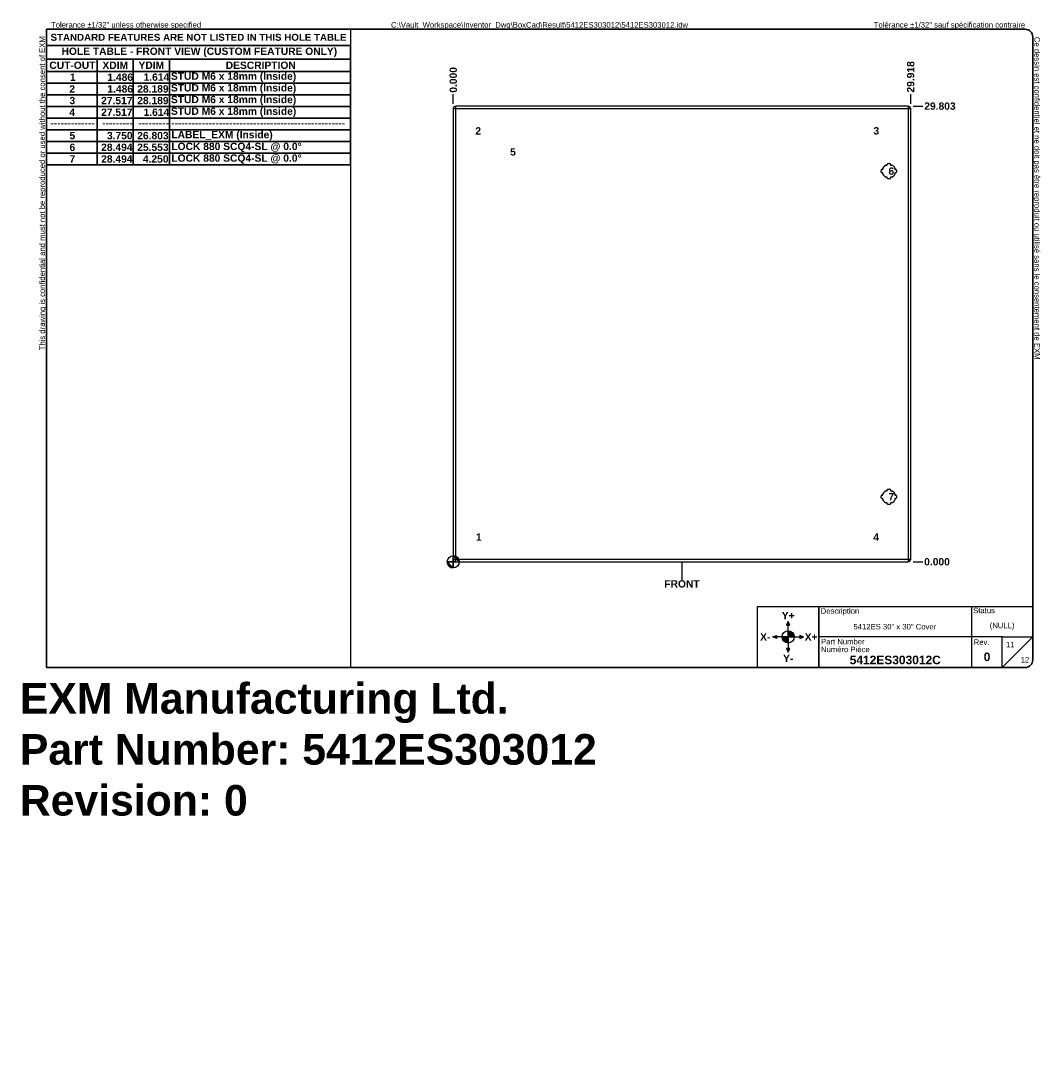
# Model space of a CAD drawing. Header units: inches. Extents: x 0.1 to 66.8, y -25.4 to 43.3.
import ezdxf

# ---------------------------------------------------------------- set-up
doc = ezdxf.new("R2010")
doc.units = ezdxf.units.IN
doc.header["$LTSCALE"] = 4
doc.header["$MEASUREMENT"] = 0
doc.layers.get('0').update_dxf_attribs({"lineweight": 25})
for name, color, linetype, lineweight in [('Dimensions(ANSI)', 7, 'Continuous', 25), ('Sketch Geometry(ANSI)', 7, 'Continuous', 25), ('Symbols(ANSI)', 7, 'Continuous', 25), ('Visible Edges(ANSI)', 7, 'Continuous', 25), ('Visible Tangent Edges(ANSI)', 7, 'Continuous', 25)]:
    doc.layers.add(name, color=color, linetype=linetype, lineweight=lineweight)
doc.layers.add('Hatch', color=179, linetype='Continuous', lineweight=9, true_color=0x1e1e47)
doc.styles.add('Current-ANSI', font='arial.ttf')
doc.styles.add('Dimension-ANSI', font='arialbd.ttf')
doc.styles.get("Standard").update_dxf_attribs({"font": 'arialbd.ttf'})
doc.styles.add('Text Style44', font='arialbd.ttf')
doc.dimstyles.new('INCH-ANSI', dxfattribs={"dimscale": 4, "dimtxt": 0.12, "dimasz": 0.098425, "dimexe": 0.04, "dimexo": 0.04, "dimgap": 0.031496, "dimtad": 0, "dimtih": 1, "dimtoh": 1, "dimdec": 3, "dimrnd": 1e-08, "dimzin": 0, "dimdsep": 46, "dimtxsty": 'Dimension-ANSI', "dimcen": 0.09, "dimdle": 0.312, "dimclrd": 179, "dimclre": 179, "dimclrt": 7, "dimadec": 1, "dimazin": 0, "dimtfac": 1, "dimtdec": 3, "dimtofl": 0, "dimtmove": 0, "dimatfit": 3, "dimfxl": 1, "dimtolj": 1, "dimtzin": 4, "dimlwd": 25, "dimlwe": 25, "dimarcsym": 0})
doc.dimstyles.new('INCH-ANSI-VERTICAL', dxfattribs={"dimscale": 4, "dimtxt": 0.12, "dimasz": 0.098425, "dimexe": 0.04, "dimexo": 0.04, "dimgap": 0.031496, "dimtad": 0, "dimtih": 1, "dimtoh": 1, "dimdec": 3, "dimrnd": 1e-08, "dimzin": 0, "dimdsep": 46, "dimtxsty": 'Dimension-ANSI', "dimcen": 0.09, "dimdle": 0.312, "dimclrd": 179, "dimclre": 179, "dimclrt": 7, "dimadec": 1, "dimazin": 0, "dimtfac": 1, "dimtdec": 3, "dimtofl": 0, "dimtmove": 0, "dimatfit": 3, "dimfxl": 1, "dimtolj": 1, "dimtzin": 4, "dimlwd": 25, "dimlwe": 25, "dimarcsym": 0})

# ---------------------------------------------------------------- blocks, each defined once
blk = doc.blocks.new('Borders EXM - B (Inch) - B')
at = {"layer": 'Sketch Geometry(ANSI)', "linetype": 'Continuous', "lineweight": 35}
for p, q in [((16.438, 10.692), (0.437, 10.692)), ((0.437, 10.692), (0.437, 0.255)), ((16.562, 0.38), (16.562, 10.567)), ((0.437, 0.255), (16.438, 0.255))]:
    blk.add_line(p, q, dxfattribs=at)
at = {"layer": 'Sketch Geometry(ANSI)'}
for p, q in [((5.406, 10.692), (5.406, 0.255)), ((0.437, 10.428), (5.406, 10.428))]:
    blk.add_line(p, q, dxfattribs=at)
at = {"layer": 'Sketch Geometry(ANSI)', "linetype": 'Continuous', "lineweight": 35}
for centre, start, end in [((16.438, 10.567), 0, 90), ((16.438, 0.38), 270, 0)]:
    blk.add_arc(centre, 0.125, start, end, dxfattribs=at)
at = {"layer": 'Symbols(ANSI)', "color": 7, "char_height": 0.09, "attachment_point": 7, "style": 'Current-ANSI'}
for s, insert in [('Tolerance ±1/32" unless otherwise specified', (0.509, 10.692)), ('Tolérance ±1/32" sauf spécification contraire', (13.963, 10.692))]:
    blk.add_mtext(s, dxfattribs=dict(at, insert=insert))
for s, insert, rotation in [('This drawing is confidential and must not be reproduced or used without the consent of EXM', (0.437, 5.442), 90), ('Ce dessin est confidentiel et ne doit pas être reproduit ou utilisé sans le consentement de EXM', (16.562, 10.567), 270)]:
    blk.add_mtext(s, dxfattribs=dict(at, insert=insert, rotation=rotation))
at = {"layer": 'Symbols(ANSI)', "color": 7, "insert": (2.921, 10.559), "char_height": 0.114, "width": 4.96908, "attachment_point": 5, "style": 'Dimension-ANSI'}
blk.add_mtext('\\fArial|b1|i0;{\\H0.1140;STANDARD FEATURES ARE NOT LISTED IN THIS HOLE TABLE}', dxfattribs=at)
at = {"layer": 'Symbols(ANSI)', "color": 7, "style": 'Current-ANSI'}
blk.add_attdef('FILENAME_AND_PATH_001', (6.069, 10.718), '', height=0.09, dxfattribs=at)
blk = doc.blocks.new('Title Blocks EXM-2 - ANSI B')
at = {"layer": 'Hatch'}
for points in [[(12.725, 0.94), (12.75, 0.94), (12.75, 1)], [(12.775, 0.94), (12.75, 1), (12.75, 0.94)], [(12.56, 0.75), (12.56, 0.775), (12.5, 0.75)], [(12.56, 0.75), (12.5, 0.75), (12.56, 0.725)], [(12.94, 0.75), (13, 0.75), (12.94, 0.775)], [(12.94, 0.75), (12.94, 0.725), (13, 0.75)], [(12.75, 0.56), (12.725, 0.56), (12.75, 0.5)], [(12.75, 0.56), (12.75, 0.5), (12.775, 0.56)]]:
    blk.add_hatch(color=7, dxfattribs=at).paths.add_polyline_path(points)
h = blk.add_hatch(color=7, dxfattribs=at)
edge = h.paths.add_edge_path()
edge.add_line((12.75, 0.65), (12.75, 0.75))
edge.add_line((12.75, 0.75), (12.65, 0.75))
edge.add_arc((12.75, 0.75), 0.1, 180, 270)
h = blk.add_hatch(color=7, dxfattribs=at)
edge = h.paths.add_edge_path()
edge.add_line((12.75, 0.85), (12.75, 0.75))
edge.add_line((12.75, 0.75), (12.85, 0.75))
edge.add_arc((12.75, 0.75), 0.1, 0, 90)
at = {"layer": 'Sketch Geometry(ANSI)'}
for p, q in [((12.249, 1.25), (16.749, 1.25)), ((12.249, 0.25), (12.249, 1.25)), ((15.749, 1.25), (15.749, 0.75)), ((16.749, 1.25), (16.749, 0.375)), ((12.75, 1), (12.725, 0.94)), ((12.725, 0.94), (12.775, 0.94)), ((12.75, 0.85), (12.75, 1)), ((12.775, 0.94), (12.75, 1)), ((12.5, 0.75), (12.56, 0.775)), ((12.65, 0.75), (12.5, 0.75)), ((12.56, 0.725), (12.5, 0.75)), ((12.56, 0.775), (12.56, 0.725)), ((12.75, 0.75), (12.65, 0.75)), ((12.75, 0.75), (12.75, 0.85)), ((12.75, 0.75), (12.85, 0.75)), ((12.75, 0.75), (12.75, 0.65)), ((12.85, 0.75), (13, 0.75)), ((13, 0.75), (12.94, 0.775)), ((12.94, 0.775), (12.94, 0.725)), ((12.94, 0.725), (13, 0.75)), ((15.749, 0.75), (13.249, 0.75)), ((16.249, 0.75), (15.749, 0.75)), ((15.749, 0.75), (15.749, 0.25)), ((16.249, 0.25), (16.249, 0.75)), ((16.249, 0.75), (16.749, 0.75)), ((16.249, 0.25), (16.749, 0.75)), ((12.775, 0.56), (12.725, 0.56)), ((12.725, 0.56), (12.75, 0.5)), ((12.75, 0.65), (12.75, 0.5)), ((12.75, 0.5), (12.775, 0.56)), ((13.249, 0.25), (12.249, 0.25)), ((16.624, 0.25), (13.249, 0.25))]:
    blk.add_line(p, q, dxfattribs=at)
at = {"layer": 'Sketch Geometry(ANSI)', "linetype": 'Continuous', "lineweight": 35}
blk.add_line((13.249, 0.25), (13.249, 1.25), dxfattribs=at)
at = {"layer": 'Sketch Geometry(ANSI)'}
blk.add_circle((12.75, 0.75), 0.1, dxfattribs=at)
blk.add_arc((16.624, 0.375), 0.125, 270, 0, dxfattribs=at)
at = {"layer": 'Symbols(ANSI)', "color": 7}
for s, insert, char_height, attachment_point, style in [('Description', (13.283, 1.103), 0.09, 7, 'Current-ANSI'), ('Status', (15.774, 1.137), 0.09, 7, 'Current-ANSI'), ('\\fArial|b1|i0;Y+', (12.75, 1.1), 0.12, 5, 'Dimension-ANSI'), ('\\fArial|b1|i0;X-', (12.375, 0.75), 0.12, 5, 'Dimension-ANSI'), ('\\fArial|b1|i0;X+', (13.125, 0.75), 0.12, 5, 'Dimension-ANSI'), ('Part Number', (13.287, 0.627), 0.09, 7, 'Current-ANSI'), ('Numéro Pièce', (13.286, 0.5), 0.09, 7, 'Current-ANSI'), ('\\fArial|b1|i0;Y-', (12.75, 0.4), 0.12, 5, 'Dimension-ANSI')]:
    blk.add_mtext(s, dxfattribs=dict(at, insert=insert, char_height=char_height, attachment_point=attachment_point, style=style))
at = {"layer": 'Symbols(ANSI)', "color": 7, "insert": (15.783, 0.618), "char_height": 0.09, "width": 0.25854, "attachment_point": 7, "style": 'Current-ANSI'}
blk.add_mtext('Rev.', dxfattribs=at)
at = {"layer": 'Symbols(ANSI)', "color": 7}
for tag, p, height, style in [('IDW_DESC_IAM_001', (13.817, 0.873), 0.09, 'Current-ANSI'), ('DESIGN_STATE_001', (16.045, 0.893), 0.09, 'Current-ANSI'), ('Sheet_Number_001', (16.311, 0.58), 0.09, 'Current-ANSI'), ('IDW_NAME_IAM_001', (13.756, 0.304), 0.14, 'Text Style44'), ('IDW_REV_001', (15.947, 0.355), 0.14, 'Text Style44'), ('Number_of_sheets_001', (16.551, 0.33), 0.09, 'Current-ANSI')]:
    blk.add_attdef(tag, p, '', height=height, dxfattribs=dict(at, style=style))
blk = doc.blocks.new('Origin Indicator Symbol6')
at = {"layer": 'Dimensions(ANSI)'}
h = blk.add_hatch(color=7, dxfattribs=at)
edge = h.paths.add_edge_path(flags=0)
edge.add_line((7.087, 2.082), (7.185, 1.983))
edge.add_arc((7.087, 1.983), 0.0984, 0, 90)
h = blk.add_hatch(color=7, dxfattribs=at)
edge = h.paths.add_edge_path(flags=0)
edge.add_line((7.087, 1.885), (6.989, 1.983))
edge.add_arc((7.087, 1.983), 0.0984, 180, 270)
at = {"layer": 'Dimensions(ANSI)', "color": 7, "linetype": 'Continuous'}
for p, q in [((7.087, 2.082), (7.185, 1.983)), ((7.087, 1.885), (6.989, 1.983))]:
    blk.add_line(p, q, dxfattribs=at)
at = {"layer": 'Dimensions(ANSI)', "color": 7, "linetype": 'Continuous', "flags": 128}
for points in [[(7.087, 1.983), (7.185, 1.983), (7.087, 2.082), (7.087, 1.983)], [(7.087, 1.983), (7.087, 2.082), (7.087, 1.885), (7.087, 1.983)], [(7.087, 1.983), (7.087, 1.885), (6.989, 1.983), (7.087, 1.983)], [(7.087, 1.983), (6.989, 1.983), (7.087, 1.983), (7.087, 1.983)]]:
    blk.add_lwpolyline(points, dxfattribs=at)
at = {"layer": 'Dimensions(ANSI)', "color": 7, "linetype": 'Continuous'}
blk.add_circle((7.087, 1.983), 0.0984, dxfattribs=at)
for start, end in [(0, 90), (180, 270)]:
    blk.add_arc((7.087, 1.983), 0.0984, start, end, dxfattribs=at)
at = {"layer": 'Dimensions(ANSI)', "color": 7}
for points in [[(7.087, 1.983), (7.185, 1.983), (7.087, 2.082), (7.087, 1.983)], [(7.087, 1.983), (7.087, 2.082), (7.087, 1.885), (7.087, 1.983)], [(7.087, 1.983), (7.087, 1.885), (6.989, 1.983), (7.087, 1.983)], [(7.087, 1.983), (6.989, 1.983), (7.087, 1.983)]]:
    blk.add_solid(points, dxfattribs=at)
blk = doc.blocks.new('Leader Text10')
at = {"layer": 'Symbols(ANSI)', "color": 7, "insert": (7.457, 2.327), "char_height": 0.12, "attachment_point": 7, "style": 'Dimension-ANSI'}
blk.add_mtext('1', dxfattribs=at)
blk = doc.blocks.new('Leader Text11')
at = {"layer": 'Symbols(ANSI)', "color": 7, "insert": (7.448, 8.97), "char_height": 0.12, "attachment_point": 7, "style": 'Dimension-ANSI'}
blk.add_mtext('2', dxfattribs=at)
blk = doc.blocks.new('Leader Text12')
at = {"layer": 'Symbols(ANSI)', "color": 7, "insert": (13.958, 8.969), "char_height": 0.12, "attachment_point": 7, "style": 'Dimension-ANSI'}
blk.add_mtext('3', dxfattribs=at)
blk = doc.blocks.new('Leader Text13')
at = {"layer": 'Symbols(ANSI)', "color": 7, "insert": (13.954, 2.327), "char_height": 0.12, "attachment_point": 7, "style": 'Dimension-ANSI'}
blk.add_mtext('4', dxfattribs=at)
blk = doc.blocks.new('Leader Text14')
at = {"layer": 'Symbols(ANSI)', "color": 7, "insert": (8.017, 8.624), "char_height": 0.12, "attachment_point": 7, "style": 'Dimension-ANSI'}
blk.add_mtext('5', dxfattribs=at)
blk = doc.blocks.new('Leader Text15')
at = {"layer": 'Symbols(ANSI)', "color": 7, "insert": (14.203, 8.31), "char_height": 0.12, "attachment_point": 7, "style": 'Dimension-ANSI'}
blk.add_mtext('6', dxfattribs=at)
blk = doc.blocks.new('Leader Text16')
at = {"layer": 'Symbols(ANSI)', "color": 7, "insert": (14.203, 2.987), "char_height": 0.12, "attachment_point": 7, "style": 'Dimension-ANSI'}
blk.add_mtext('7', dxfattribs=at)
blk = doc.blocks.new('Table5')
at = {"layer": 'Symbols(ANSI)', "color": 7, "lineweight": 30}
for p, q in [((0.438, 10.428), (5.406, 10.428)), ((0.438, 10.428), (0.438, 10.202)), ((5.406, 10.428), (5.406, 10.202)), ((0.438, 10.202), (5.406, 10.202)), ((0.438, 10.202), (0.438, 10.003)), ((1.264, 10.202), (1.264, 10.003)), ((1.855, 10.202), (1.855, 10.003)), ((2.445, 10.202), (2.445, 10.003)), ((5.406, 10.202), (5.406, 10.003)), ((0.438, 10.003), (5.406, 10.003)), ((0.438, 10.003), (0.438, 8.474)), ((1.264, 10.003), (1.264, 8.474)), ((1.855, 10.003), (1.855, 8.474)), ((2.445, 10.003), (2.445, 8.474)), ((5.406, 10.003), (5.406, 8.474)), ((0.438, 9.812), (5.406, 9.812)), ((0.438, 9.621), (5.406, 9.621)), ((0.438, 9.43), (5.406, 9.43)), ((0.438, 9.239), (5.406, 9.239)), ((0.438, 9.048), (5.406, 9.048)), ((0.438, 8.857), (5.406, 8.857)), ((0.438, 8.665), (5.406, 8.665)), ((0.438, 8.474), (5.406, 8.474))]:
    blk.add_line(p, q, dxfattribs=at)
at = {"layer": 'Symbols(ANSI)', "color": 7, "char_height": 0.12, "attachment_point": 7, "style": 'Dimension-ANSI'}
for s, insert in [('HOLE TABLE - FRONT VIEW (CUSTOM FEATURE ONLY)', (0.681, 10.236)), ('CUT-OUT', (0.482, 10.041)), ('XDIM', (1.35, 10.043)), ('YDIM', (1.94, 10.043)), ('DESCRIPTION', (3.366, 10.041)), ('1', (0.818, 9.848)), ('1.486', (1.431, 9.846)), ('1.614', (2.022, 9.847)), ('STUD M6 x 18mm (Inside)', (2.47, 9.829)), ('2', (0.809, 9.656)), ('1.486', (1.431, 9.655)), ('28.189', (1.919, 9.655)), ('STUD M6 x 18mm (Inside)', (2.47, 9.638)), ('3', (0.811, 9.464)), ('27.517', (1.329, 9.464)), ('28.189', (1.919, 9.464)), ('STUD M6 x 18mm (Inside)', (2.47, 9.447)), ('4', (0.808, 9.274)), ('27.517', (1.329, 9.273)), ('1.614', (2.022, 9.273)), ('STUD M6 x 18mm (Inside)', (2.47, 9.256)), ('-------------', (0.498, 9.1)), ('---------', (1.345, 9.1)), ('---------', (1.935, 9.1)), ('---------------------------------------------------', (2.473, 9.1)), ('5', (0.812, 8.892)), ('3.750', (1.424, 8.891)), ('26.803', (1.919, 8.891)), ('LABEL_EXM (Inside)', (2.477, 8.873)), ('6', (0.812, 8.7)), ('28.494', (1.329, 8.7)), ('25.553', (1.919, 8.7)), ('LOCK 880 SCQ4-SL @ 0.0°', (2.477, 8.682)), ('7', (0.812, 8.511)), ('28.494', (1.329, 8.509)), ('4.250', (2.011, 8.509)), ('LOCK 880 SCQ4-SL @ 0.0°', (2.477, 8.491))]:
    blk.add_mtext(s, dxfattribs=dict(at, insert=insert))
blk = doc.blocks.new('*D26')
at = {"layer": 'Defpoints', "color": 0, "linetype": 'Continuous', "transparency": 16777216}
for p in [(28.348, 38.524), (28.348, 37.736), (28.348, 37.736)]:
    blk.add_point(p, dxfattribs=at)
at = {"layer": 'Dimensions(ANSI)', "color": 179, "linetype": 'Continuous', "lineweight": 25, "true_color": 0x262658, "transparency": 16777216}
blk.add_line((28.348, 37.896), (28.348, 38.524), dxfattribs=at)
at = {"layer": 'Dimensions(ANSI)', "color": 7, "linetype": 'Continuous', "lineweight": 25, "transparency": 16777216, "insert": (28.348, 39.458), "char_height": 0.48, "attachment_point": 5, "rotation": 90, "style": 'Dimension-ANSI'}
blk.add_mtext('\\A1;0.000', dxfattribs=at)
blk = doc.blocks.new('*D27')
at = {"layer": 'Defpoints', "color": 0, "linetype": 'Continuous', "transparency": 16777216}
for p in [(58.266, 38.524), (28.348, 37.736), (58.266, 37.736)]:
    blk.add_point(p, dxfattribs=at)
at = {"layer": 'Dimensions(ANSI)', "color": 179, "linetype": 'Continuous', "lineweight": 25, "true_color": 0x262658, "transparency": 16777216}
blk.add_line((58.266, 37.896), (58.266, 38.524), dxfattribs=at)
at = {"layer": 'Dimensions(ANSI)', "color": 7, "linetype": 'Continuous', "lineweight": 25, "transparency": 16777216, "insert": (58.266, 39.652), "char_height": 0.48, "attachment_point": 5, "rotation": 90, "style": 'Dimension-ANSI'}
blk.add_mtext('\\A1;29.918', dxfattribs=at)
blk = doc.blocks.new('*D28')
at = {"layer": 'Defpoints', "color": 0, "linetype": 'Continuous', "transparency": 16777216}
for p in [(58.266, 7.933), (58.266, 7.933), (59.053, 7.933)]:
    blk.add_point(p, dxfattribs=at)
at = {"layer": 'Dimensions(ANSI)', "color": 179, "linetype": 'Continuous', "lineweight": 25, "true_color": 0x262658, "transparency": 16777216}
blk.add_line((58.426, 7.933), (59.053, 7.933), dxfattribs=at)
at = {"layer": 'Dimensions(ANSI)', "color": 7, "linetype": 'Continuous', "lineweight": 25, "transparency": 16777216, "insert": (59.988, 7.933), "char_height": 0.48, "attachment_point": 5, "style": 'Dimension-ANSI'}
blk.add_mtext('\\A1;0.000', dxfattribs=at)
blk = doc.blocks.new('*D29')
at = {"layer": 'Defpoints', "color": 0, "linetype": 'Continuous', "transparency": 16777216}
for p in [(58.266, 37.736), (59.053, 37.736), (58.266, 7.933)]:
    blk.add_point(p, dxfattribs=at)
at = {"layer": 'Dimensions(ANSI)', "color": 179, "linetype": 'Continuous', "lineweight": 25, "true_color": 0x262658, "transparency": 16777216}
blk.add_line((58.426, 37.736), (59.053, 37.736), dxfattribs=at)
at = {"layer": 'Dimensions(ANSI)', "color": 7, "linetype": 'Continuous', "lineweight": 25, "transparency": 16777216, "insert": (60.182, 37.736), "char_height": 0.48, "attachment_point": 5, "style": 'Dimension-ANSI'}
blk.add_mtext('\\A1;29.803', dxfattribs=at)
blk = doc.blocks.new('FRONT-5412ES303012B_merged.idw')
at = {"layer": 'Sketch Geometry(ANSI)'}
blk.add_line((0, 0.15), (0, -0.15), dxfattribs=at)
at = {"layer": 'Symbols(ANSI)', "color": 7, "insert": (0, -0.212), "char_height": 0.12, "attachment_point": 5, "style": 'Dimension-ANSI'}
blk.add_mtext('\\fArial|b1|i0;FRONT', dxfattribs=at)

msp = doc.modelspace()

# ---------------------------------------------------------------- linework, layer by layer
at = {"layer": 'Visible Edges(ANSI)'}
for p, q in [((28.3481, 37.5751), (28.3481, 8.0941)), ((58.1051, 37.7361), (28.5091, 37.7361)), ((58.2661, 8.0941), (58.2661, 37.5751)), ((56.4464, 33.5961), (56.4464, 33.6852)), ((56.643, 33.8818), (56.7321, 33.8818)), ((56.7321, 33.8818), (56.7321, 33.9418)), ((56.7715, 33.9811), (56.9127, 33.9811)), ((56.9521, 33.9418), (56.9521, 33.8818)), ((56.9521, 33.8818), (57.0411, 33.8818)), ((57.2378, 33.6852), (57.2378, 33.5961)), ((56.3471, 33.4155), (56.3471, 33.5568)), ((56.3865, 33.5961), (56.4464, 33.5961)), ((56.4464, 33.3761), (56.3865, 33.3761)), ((56.4464, 33.2871), (56.4464, 33.3761)), ((56.7321, 33.0905), (56.643, 33.0905)), ((56.7321, 33.0305), (56.7321, 33.0905)), ((56.9127, 32.9911), (56.7715, 32.9911)), ((57.0411, 33.0905), (56.9521, 33.0905)), ((56.9521, 33.0905), (56.9521, 33.0305)), ((57.2378, 33.5961), (57.2977, 33.5961)), ((57.2977, 33.3761), (57.2378, 33.3761)), ((57.2378, 33.3761), (57.2378, 33.2871)), ((57.3371, 33.5568), (57.3371, 33.4155)), ((56.4464, 12.2931), (56.4464, 12.3822)), ((56.643, 12.5788), (56.7321, 12.5788)), ((56.7321, 12.5788), (56.7321, 12.6388)), ((56.7715, 12.6781), (56.9127, 12.6781)), ((56.9521, 12.6388), (56.9521, 12.5788)), ((56.9521, 12.5788), (57.0411, 12.5788)), ((57.2378, 12.3822), (57.2378, 12.2931)), ((56.3471, 12.1125), (56.3471, 12.2538)), ((56.3865, 12.2931), (56.4464, 12.2931)), ((56.4464, 12.0731), (56.3865, 12.0731)), ((56.4464, 11.9841), (56.4464, 12.0731)), ((56.7321, 11.7875), (56.643, 11.7875)), ((56.7321, 11.7275), (56.7321, 11.7875)), ((56.9127, 11.6881), (56.7715, 11.6881)), ((57.0411, 11.7875), (56.9521, 11.7875)), ((56.9521, 11.7875), (56.9521, 11.7275)), ((57.2378, 12.2931), (57.2977, 12.2931)), ((57.2977, 12.0731), (57.2378, 12.0731)), ((57.2378, 12.0731), (57.2378, 11.9841)), ((57.3371, 12.2538), (57.3371, 12.1125)), ((28.5091, 7.9331), (58.1051, 7.9331))]:
    msp.add_line(p, q, dxfattribs=at)
for centre, radius, start, end in [((28.5091, 37.5751), 0.161, 90, 180), ((58.1051, 37.5751), 0.161, 0, 90), ((56.8421, 33.4861), 0.4429, 116.704852, 153.295148), ((56.7715, 33.9418), 0.0394, 90, 180), ((56.9127, 33.9418), 0.0394, 0, 90), ((56.8421, 33.4861), 0.4429, 26.704852, 63.295148), ((56.3865, 33.5568), 0.0394, 90, 180), ((56.3865, 33.4155), 0.0394, 180, 270), ((56.8421, 33.4861), 0.4429, 206.704852, 243.295148), ((56.7715, 33.0305), 0.0394, 180, 270), ((56.9127, 33.0305), 0.0394, 270, 0), ((56.8421, 33.4861), 0.4429, 296.704852, 333.295148), ((57.2977, 33.5568), 0.0394, 0, 90), ((57.2977, 33.4155), 0.0394, 270, 0), ((56.8421, 12.1831), 0.4429, 116.704852, 153.295148), ((56.7715, 12.6388), 0.0394, 90, 180), ((56.9127, 12.6388), 0.0394, 0, 90), ((56.8421, 12.1831), 0.4429, 26.704852, 63.295148), ((56.3865, 12.2538), 0.0394, 90, 180), ((56.3865, 12.1125), 0.0394, 180, 270), ((56.8421, 12.1831), 0.4429, 206.704852, 243.295148), ((56.7715, 11.7275), 0.0394, 180, 270), ((56.9127, 11.7275), 0.0394, 270, 0), ((56.8421, 12.1831), 0.4429, 296.704852, 333.295148), ((57.2977, 12.2538), 0.0394, 0, 90), ((57.2977, 12.1125), 0.0394, 270, 0), ((28.5091, 8.0941), 0.161, 180, 270), ((58.1051, 8.0941), 0.161, 270, 0)]:
    msp.add_arc(centre, radius, start, end, dxfattribs=at)
at = {"layer": 'Visible Tangent Edges(ANSI)'}
for p, q in [((28.3481, 37.5751), (28.5091, 37.5751)), ((28.5091, 37.5751), (28.5091, 37.7361)), ((28.5091, 37.5751), (58.1051, 37.5751)), ((28.5091, 8.0941), (28.5091, 37.5751)), ((58.1051, 37.7361), (58.1051, 37.5751)), ((58.1051, 37.5751), (58.2661, 37.5751)), ((58.1051, 37.5751), (58.1051, 8.0941)), ((28.5091, 8.0941), (28.3481, 8.0941)), ((28.5091, 7.9331), (28.5091, 8.0941)), ((58.1051, 8.0941), (28.5091, 8.0941)), ((58.1051, 8.0941), (58.1051, 7.9331)), ((58.2661, 8.0941), (58.1051, 8.0941))]:
    msp.add_line(p, q, dxfattribs=at)

# ---------------------------------------------------------------- block references
at = {"xscale": 4, "yscale": 4, "zscale": 4}
for name, p, values in [('Borders EXM - B (Inch) - B', (0, 0), {'FILENAME_AND_PATH_001': 'C:\\Vault_Workspace\\Inventor_Dwg\\BoxCad\\Result\\5412ES303012\\5412ES303012.idw'}), ('Title Blocks EXM-2 - ANSI B', (-0.7453, 0.0182), {'IDW_REV_001': '0', 'Sheet_Number_001': '11', 'Number_of_sheets_001': '12', 'IDW_DESC_IAM_001': '5412ES 30" x 30" Cover', 'DESIGN_STATE_001': '(NULL)', 'IDW_NAME_IAM_001': '5412ES303012C'})]:
    msp.add_blockref(name, p, dxfattribs=at).add_auto_attribs(values)
for name, p in [('Table5', (0, 0)), ('FRONT-5412ES303012B_merged.idw', (43.3071, 7.3347))]:
    msp.add_blockref(name, p, dxfattribs=at)
at = {"layer": 'Dimensions(ANSI)', "xscale": 4, "yscale": 4, "zscale": 4}
msp.add_blockref('Origin Indicator Symbol6', (0, 0), dxfattribs=at)
at = {"layer": 'Symbols(ANSI)', "xscale": 4, "yscale": 4, "zscale": 4}
for name in ['Leader Text11', 'Leader Text12', 'Leader Text14', 'Leader Text15', 'Leader Text16', 'Leader Text10', 'Leader Text13']:
    msp.add_blockref(name, (0, 0), dxfattribs=at)

# ---------------------------------------------------------------- texts
at = {"insert": (0, 0), "char_height": 2, "attachment_point": 1}
msp.add_mtext_dynamic_manual_height_columns('EXM Manufacturing Ltd.\\PPart Number: 5412ES303012\\PRevision: 0', width=6.990976, gutter_width=1, heights=[0], dxfattribs=at).dxf.set("width", 100)
at = {"layer": 'Symbols(ANSI)', "color": 7, "insert": (29.8282, 1.5748), "char_height": 0.48, "attachment_point": 4, "style": 'Dimension-ANSI'}
msp.add_mtext('\\A1; ', dxfattribs=at)

# ---------------------------------------------------------------- dimensions: what is measured, and where the dimension line sits
at = {"layer": 'Dimensions(ANSI)', "color": 179, "linetype": 'Continuous', "lineweight": 25, "true_color": 0x262658}
for feature_location, offset, dtype, origin, dimstyle, picture, middle in [((58.2661, 37.7361), (0, 0.7874), 1, (28.3481, 37.7361), 'INCH-ANSI-VERTICAL', '*D27', (58.2661, 39.6516)), ((28.3480866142, 37.7361456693), (0, 0.7874015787), 1, (28.3480866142, 37.7361456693), 'INCH-ANSI-VERTICAL', '*D26', (28.3480866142, 39.4579353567)), ((58.2661, 37.7361), (0.7874, 0), 0, (58.2661, 7.9331), 'INCH-ANSI', '*D29', (60.1822, 37.7361)), ((58.2660866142, 7.9331456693), (0.7874015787, 0), 0, (58.2660866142, 7.9331456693), 'INCH-ANSI', '*D28', (59.9878763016, 7.9331456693))]:
    dim = msp.add_ordinate_dim(feature_location=feature_location, offset=offset, dtype=dtype, origin=origin, dimstyle=dimstyle, override={"dimgap": 0.031496, "dimtad": 0, "dimdec": 3, "dimtol": 0, "dimlim": 0, "dimtp": 0, "dimtm": 0, "dimtdec": 3}, dxfattribs=at)
    dim.commit()
    dim.dimension.update_dxf_attribs({"geometry": picture, "text_midpoint": middle})

doc.saveas('drawing.dxf')
